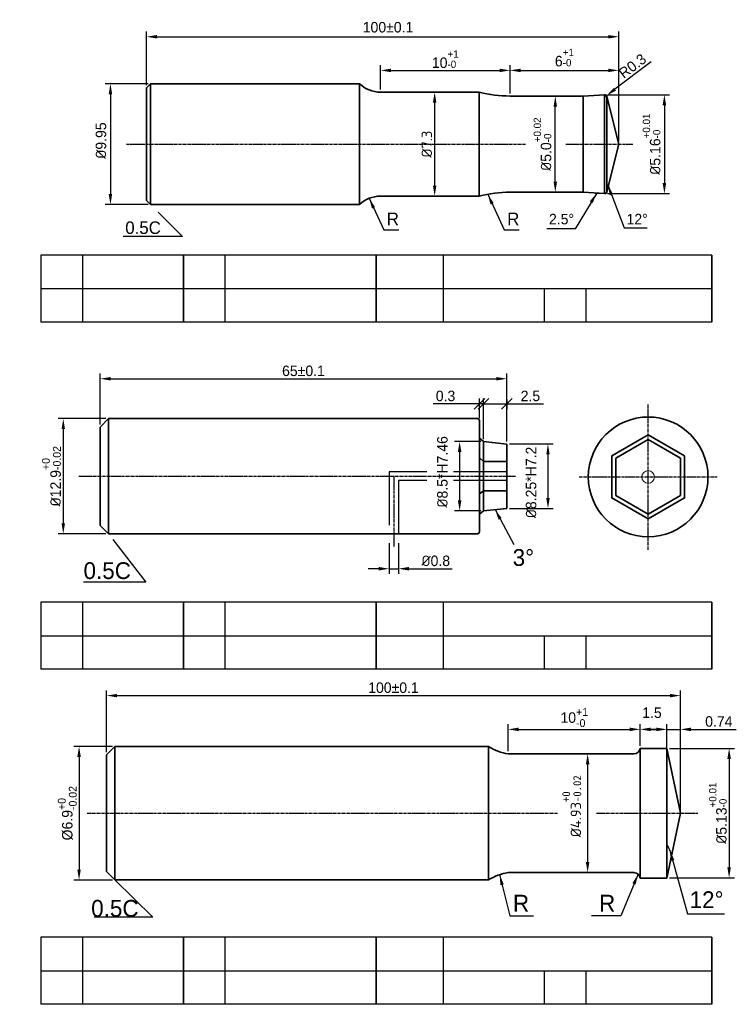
# Model space of a CAD drawing. Header units: millimetres. Extents: x 803 to 2752, y -982 to 289.
# Tile 5 of 22: x 1025 to 1196, y -611 to -376. Entities that reach past the tile are written whole.
import ezdxf

# ---------------------------------------------------------------- set-up
doc = ezdxf.new("R2010")
doc.units = ezdxf.units.MM
doc.linetypes.add('CENTER2', pattern=[1.125, 0.75, -0.125, 0.125, -0.125])
doc.linetypes.add('DASHED2', pattern=[9.525, 6.35, -3.175])
for name, color, linetype, lineweight in [('Layer1', 7, 'Continuous', 35), ('Layer3', 5, 'Continuous', 13), ('中心线', 1, 'CENTER2', 25), ('标注线', 3, 'Continuous', 30), ('粗实线', 7, 'Continuous', 35), ('虚线', 202, 'DASHED2', 30)]:
    doc.layers.add(name, color=color, linetype=linetype, lineweight=lineweight)
doc.dimstyles.new('ISO-25', dxfattribs={"dimtxt": 2.5, "dimasz": 2.5, "dimexe": 1.25, "dimexo": 0.625, "dimtad": 1, "dimdsep": 46, "dimtxsty": 'Standard', "dimcen": 2.5, "dimadec": 0, "dimazin": 0, "dimtfac": 1, "dimtmove": 0, "dimatfit": 3, "dimfxl": 1, "dimarcsym": 0})
doc.dimstyles.new('ISO-25$0', dxfattribs={"dimtxt": 2.5, "dimasz": 2.5, "dimexe": 1.25, "dimexo": 0.625, "dimgap": 1, "dimtad": 1, "dimtoh": 1, "dimtxsty": 'Standard', "dimcen": 2.5, "dimadec": 0, "dimazin": 0, "dimtfac": 1, "dimtofl": 0, "dimtmove": 0, "dimatfit": 3, "dimfxl": 1, "dimarcsym": 0})
doc.dimstyles.new('yang', dxfattribs={"dimtxt": 2.5, "dimasz": 2.5, "dimexe": 1.25, "dimexo": 0.625, "dimtad": 1, "dimdsep": 46, "dimtxsty": 'Standard', "dimcen": 13, "dimadec": 0, "dimazin": 0, "dimtfac": 1, "dimtmove": 0, "dimatfit": 3, "dimfxl": 1.2, "dimarcsym": 0})

# ---------------------------------------------------------------- blocks, each defined once
blk = doc.blocks.new('*D241')
at = {"layer": 'Defpoints', "color": 0, "transparency": 16777216}
for p in [(1167.83, -387.96), (1141.92, -394.07), (1167.83, -405.54)]:
    blk.add_point(p, dxfattribs=at)
at = {"layer": '标注线', "color": 0, "lineweight": -2, "transparency": 16777216}
for p, q in [((1141.92, -393.45), (1141.92, -386.71)), ((1167.83, -404.91), (1167.83, -386.71)), ((1144.42, -387.96), (1165.33, -387.96))]:
    blk.add_line(p, q, dxfattribs=at)
at = {"layer": '标注线', "color": 0, "transparency": 16777216}
for points in [[(1144.42, -387.55), (1144.42, -388.38), (1141.92, -387.96)], [(1165.33, -387.55), (1165.33, -388.38), (1167.83, -387.96)]]:
    blk.add_solid(points, dxfattribs=at)
at = {"layer": '标注线', "color": 0, "transparency": 16777216, "insert": (1154.88, -384.92), "char_height": 2.5, "attachment_point": 5}
blk.add_mtext('6{\\H0.7x;\\S+1^ -0;}', dxfattribs=at)
blk = doc.blocks.new('*D267')
at = {"layer": 'Defpoints', "color": 0, "transparency": 16777216}
for p in [(1056.24, -391.14), (1046.65, -419.94), (1056.24, -419.94)]:
    blk.add_point(p, dxfattribs=at)
at = {"layer": '标注线', "color": 0, "lineweight": -2, "transparency": 16777216}
for p, q in [((1055.61, -391.14), (1045.4, -391.14)), ((1046.65, -393.64), (1046.65, -417.44)), ((1055.61, -419.94), (1045.4, -419.94))]:
    blk.add_line(p, q, dxfattribs=at)
at = {"layer": '标注线', "color": 0, "transparency": 16777216}
for points in [[(1046.23, -393.64), (1047.06, -393.64), (1046.65, -391.14)], [(1046.23, -417.44), (1047.06, -417.44), (1046.65, -419.94)]]:
    blk.add_solid(points, dxfattribs=at)
at = {"layer": '标注线', "color": 0, "transparency": 16777216, "insert": (1044.4, -404.68), "char_height": 2.5, "attachment_point": 5, "rotation": 90}
blk.add_mtext('{\\fISOCPEUR|b0|i0|c0|p34;%%C}9.95', dxfattribs=at)
blk = doc.blocks.new('*D242')
at = {"layer": 'Defpoints', "color": 0, "transparency": 16777216}
for p in [(1167.83, -379.94), (1055.24, -392.14), (1167.83, -405.54)]:
    blk.add_point(p, dxfattribs=at)
at = {"layer": '标注线', "color": 0, "lineweight": -2, "transparency": 16777216}
for p, q in [((1055.24, -391.51), (1055.24, -378.69)), ((1057.74, -379.94), (1165.33, -379.94)), ((1167.83, -404.91), (1167.83, -378.69))]:
    blk.add_line(p, q, dxfattribs=at)
at = {"layer": '标注线', "color": 0, "transparency": 16777216}
for points in [[(1057.74, -379.53), (1057.74, -380.36), (1055.24, -379.94)], [(1165.33, -379.53), (1165.33, -380.36), (1167.83, -379.94)]]:
    blk.add_solid(points, dxfattribs=at)
at = {"layer": '标注线', "color": 0, "transparency": 16777216, "insert": (1112.83, -377.69), "char_height": 2.5, "attachment_point": 5}
blk.add_mtext('100%%P0.1', dxfattribs=at)
blk = doc.blocks.new('*D268')
at = {"layer": 'Defpoints', "color": 0, "transparency": 16777216}
for p in [(1164.54, -393.76), (1164.54, -417.32), (1178.72, -417.32)]:
    blk.add_point(p, dxfattribs=at)
at = {"layer": '标注线', "color": 0, "lineweight": -2, "transparency": 16777216}
for p, q in [((1165.16, -393.76), (1179.97, -393.76)), ((1178.72, -396.26), (1178.72, -414.82)), ((1165.16, -417.32), (1179.97, -417.32))]:
    blk.add_line(p, q, dxfattribs=at)
at = {"layer": '标注线', "color": 0, "transparency": 16777216}
for points in [[(1178.3, -396.26), (1179.14, -396.26), (1178.72, -393.76)], [(1178.3, -414.82), (1179.14, -414.82), (1178.72, -417.32)]]:
    blk.add_solid(points, dxfattribs=at)
at = {"layer": '标注线', "color": 0, "transparency": 16777216, "insert": (1175.68, -405.54), "char_height": 2.5, "attachment_point": 5, "rotation": 90}
blk.add_mtext('{\\fISOCPEUR|b0|i0|c0|p34;%%C}5.16{\\H0.7x;\\S+0.01^ -0;}', dxfattribs=at)
blk = doc.blocks.new('*D243')
at = {"layer": 'Defpoints', "color": 0, "transparency": 16777216}
for p in [(1152.01, -394.07), (1152.71, -394.07), (1151.52, -417.01)]:
    blk.add_point(p, dxfattribs=at)
at = {"layer": '标注线', "color": 0, "lineweight": -2, "transparency": 16777216}
for p, q in [((1152.64, -394.07), (1153.96, -394.07)), ((1152.71, -414.51), (1152.71, -396.57)), ((1152.14, -417.01), (1153.96, -417.01))]:
    blk.add_line(p, q, dxfattribs=at)
at = {"layer": '标注线', "color": 0, "transparency": 16777216}
for points in [[(1152.3, -396.57), (1153.13, -396.57), (1152.71, -394.07)], [(1152.3, -414.51), (1153.13, -414.51), (1152.71, -417.01)]]:
    blk.add_solid(points, dxfattribs=at)
at = {"layer": '标注线', "color": 0, "transparency": 16777216, "insert": (1149.67, -405.54), "char_height": 2.5, "attachment_point": 5, "rotation": 90}
blk.add_mtext('{\\fISOCPEUR|b0|i0|c0|p34;%%C}5.0{\\H0.7x;\\S+0.02^ -0;}', dxfattribs=at)
blk = doc.blocks.new('*D269')
at = {"layer": 'Defpoints', "color": 0, "transparency": 16777216}
for p in [(1164.94, -393.96), (1164.54, -394.26)]:
    blk.add_point(p, dxfattribs=at)
at = {"layer": '标注线', "color": 0, "lineweight": -2, "transparency": 16777216}
for p, q in [((1175.56, -385.9), (1166.93, -392.45)), ((1164.54, -394.26), (1164.94, -393.96))]:
    blk.add_line(p, q, dxfattribs=at)
at = {"layer": '标注线', "color": 0, "transparency": 16777216}
blk.add_solid([(1166.68, -392.11), (1167.18, -392.78), (1164.94, -393.96)], dxfattribs=at)
at = {"layer": '标注线', "color": 0, "transparency": 16777216, "insert": (1171.11, -386.92), "char_height": 2.5, "attachment_point": 5, "rotation": 37.1665}
blk.add_mtext('R0.3', dxfattribs=at)
blk = doc.blocks.new('*D244')
at = {"layer": 'Defpoints', "color": 0, "ltscale": 2, "transparency": 16777216}
for p in [(1135.58, -476.43), (1129.9, -492.92), (1135.58, -492.92)]:
    blk.add_point(p, dxfattribs=at)
at = {"layer": '标注线', "color": 0, "lineweight": -2, "ltscale": 2, "transparency": 16777216}
for p, q in [((1134.96, -476.43), (1128.65, -476.43)), ((1129.9, -478.93), (1129.9, -490.42)), ((1134.96, -492.92), (1128.65, -492.92))]:
    blk.add_line(p, q, dxfattribs=at)
at = {"layer": '标注线', "color": 0, "ltscale": 2, "transparency": 16777216}
for points in [[(1129.49, -478.93), (1130.32, -478.93), (1129.9, -476.43)], [(1129.49, -490.42), (1130.32, -490.42), (1129.9, -492.92)]]:
    blk.add_solid(points, dxfattribs=at)
at = {"layer": '标注线', "color": 0, "ltscale": 2, "transparency": 16777216, "insert": (1125.8, -483.64), "char_height": 2.5, "attachment_point": 5, "rotation": 90}
blk.add_mtext('{\\fISOCPEUR|b0|i0|c0|p34;%%C}8.5*H7.46', dxfattribs=at)
blk = doc.blocks.new('*D245')
at = {"layer": 'Defpoints', "color": 0, "transparency": 16777216}
for p in [(1141.15, -461.45), (1044.19, -472.95), (1141.15, -477)]:
    blk.add_point(p, dxfattribs=at)
at = {"layer": '标注线', "color": 0, "lineweight": -2, "transparency": 16777216}
for p, q in [((1044.19, -472.33), (1044.19, -460.2)), ((1046.69, -461.45), (1138.65, -461.45)), ((1141.15, -476.38), (1141.15, -460.2))]:
    blk.add_line(p, q, dxfattribs=at)
at = {"layer": '标注线', "color": 0, "transparency": 16777216}
for points in [[(1046.69, -461.03), (1046.69, -461.87), (1044.19, -461.45)], [(1138.65, -461.03), (1138.65, -461.87), (1141.15, -461.45)]]:
    blk.add_solid(points, dxfattribs=at)
at = {"layer": '标注线', "color": 0, "transparency": 16777216, "insert": (1092.67, -459.58), "char_height": 2.5, "attachment_point": 5}
blk.add_mtext('65%%P0.1', dxfattribs=at)
blk = doc.blocks.new('*D246')
at = {"layer": 'Defpoints', "color": 0, "transparency": 16777216}
for p in [(1046.19, -470.95), (1035.4, -498.4), (1046.19, -498.4)]:
    blk.add_point(p, dxfattribs=at)
at = {"layer": '标注线', "color": 0, "lineweight": -2, "transparency": 16777216}
for p, q in [((1045.56, -470.95), (1034.15, -470.95)), ((1035.4, -473.45), (1035.4, -495.9)), ((1045.56, -498.4), (1034.15, -498.4))]:
    blk.add_line(p, q, dxfattribs=at)
at = {"layer": '标注线', "color": 0, "transparency": 16777216}
for points in [[(1034.99, -473.45), (1035.82, -473.45), (1035.4, -470.95)], [(1034.99, -495.9), (1035.82, -495.9), (1035.4, -498.4)]]:
    blk.add_solid(points, dxfattribs=at)
at = {"layer": '标注线', "color": 0, "transparency": 16777216, "insert": (1032.59, -484.68), "char_height": 2.5, "attachment_point": 5, "rotation": 90}
blk.add_mtext('{\\fISOCPEUR|b0|i0|c0|p34;%%C}12.9{\\H0.75x;\\S+0^ -0.02;}', dxfattribs=at)
blk = doc.blocks.new('*D247')
at = {"layer": 'Defpoints', "color": 0, "ltscale": 2, "transparency": 16777216}
for p in [(1141.15, -477), (1141.15, -492.35), (1150.96, -492.35)]:
    blk.add_point(p, dxfattribs=at)
at = {"layer": '标注线', "color": 0, "lineweight": -2, "ltscale": 2, "transparency": 16777216}
for p, q in [((1141.78, -477), (1152.21, -477)), ((1150.96, -479.5), (1150.96, -489.85)), ((1141.78, -492.35), (1152.21, -492.35))]:
    blk.add_line(p, q, dxfattribs=at)
at = {"layer": '标注线', "color": 0, "ltscale": 2, "transparency": 16777216}
for points in [[(1150.55, -479.5), (1151.38, -479.5), (1150.96, -477)], [(1150.55, -489.85), (1151.38, -489.85), (1150.96, -492.35)]]:
    blk.add_solid(points, dxfattribs=at)
at = {"layer": '标注线', "color": 0, "ltscale": 2, "transparency": 16777216, "insert": (1146.95, -486.16), "char_height": 2.5, "attachment_point": 5, "rotation": 90}
blk.add_mtext('{\\fISOCPEUR|b0|i0|c0|p34;%%C}8.25*H7.2', dxfattribs=at)
blk = doc.blocks.new('_Oblique')
at = {"color": 0, "linetype": 'ByBlock', "lineweight": -2}
blk.add_line((-0.5, -0.5), (0.5, 0.5), dxfattribs=at)
blk = doc.blocks.new('*D248')
at = {"layer": 'Defpoints', "color": 0, "ltscale": 2, "transparency": 16777216}
for p in [(1141.15, -465.77), (1141.15, -467.43), (1135.58, -476.43)]:
    blk.add_point(p, dxfattribs=at)
at = {"layer": '标注线', "color": 0, "lineweight": -2, "ltscale": 2, "transparency": 16777216}
for p, q in [((1135.58, -475.81), (1135.58, -466.18)), ((1141.15, -466.39), (1141.15, -468.68)), ((1135.58, -467.43), (1141.15, -467.43)), ((1141.15, -467.43), (1149.9, -467.43))]:
    blk.add_line(p, q, dxfattribs=at)
at = {"layer": '标注线', "color": 0, "lineweight": -2, "ltscale": 2, "transparency": 16777216, "xscale": 2.5, "yscale": 2.5, "zscale": 2.5, "rotation": 180}
blk.add_blockref('_Oblique', (1135.58, -467.43), dxfattribs=at)
at = {"layer": '标注线', "color": 0, "lineweight": -2, "ltscale": 2, "transparency": 16777216, "xscale": 2.5, "yscale": 2.5, "zscale": 2.5}
blk.add_blockref('_Oblique', (1141.15, -467.43), dxfattribs=at)
at = {"layer": '标注线', "color": 0, "ltscale": 2, "transparency": 16777216, "insert": (1146.78, -465.56), "char_height": 2.5, "attachment_point": 5}
blk.add_mtext('2.5', dxfattribs=at)
blk = doc.blocks.new('*D283')
at = {"layer": 'Defpoints', "color": 0, "transparency": 16777216}
for p in [(1122.82, -393.15), (1123.95, -393.15), (1122.82, -417.92)]:
    blk.add_point(p, dxfattribs=at)
at = {"layer": '标注线', "color": 0, "lineweight": -2, "transparency": 16777216}
for p, q in [((1123.44, -393.15), (1125.2, -393.15)), ((1123.95, -415.42), (1123.95, -395.65)), ((1123.44, -417.92), (1125.2, -417.92))]:
    blk.add_line(p, q, dxfattribs=at)
at = {"layer": '标注线', "color": 0, "transparency": 16777216}
for points in [[(1123.53, -395.65), (1124.36, -395.65), (1123.95, -393.15)], [(1123.53, -415.42), (1124.36, -415.42), (1123.95, -417.92)]]:
    blk.add_solid(points, dxfattribs=at)
at = {"layer": '标注线', "color": 0, "transparency": 16777216, "insert": (1122.07, -405.54), "char_height": 2.5, "attachment_point": 5, "rotation": 90}
blk.add_mtext('{\\fISOCPEUR|b0|i0|c0|p34;%%C7.3}', dxfattribs=at)
blk = doc.blocks.new('*D284')
at = {"layer": 'Defpoints', "color": 0, "transparency": 16777216}
for p in [(1141.92, -387.96), (1111.05, -393.15), (1141.92, -394.07)]:
    blk.add_point(p, dxfattribs=at)
at = {"layer": '标注线', "color": 0, "lineweight": -2, "transparency": 16777216}
for p, q in [((1111.05, -392.53), (1111.05, -386.71)), ((1141.92, -393.45), (1141.92, -386.71)), ((1113.55, -387.96), (1139.42, -387.96))]:
    blk.add_line(p, q, dxfattribs=at)
at = {"layer": '标注线', "color": 0, "transparency": 16777216}
for points in [[(1113.55, -387.55), (1113.55, -388.38), (1111.05, -387.96)], [(1139.42, -387.55), (1139.42, -388.38), (1141.92, -387.96)]]:
    blk.add_solid(points, dxfattribs=at)
at = {"layer": '标注线', "color": 0, "transparency": 16777216, "insert": (1126.48, -385.3), "char_height": 2.5, "attachment_point": 5}
blk.add_mtext('10{\\H0.7x;\\S+1^ -0;}', dxfattribs=at)
blk = doc.blocks.new('*D285')
at = {"layer": 'Defpoints', "color": 0, "transparency": 16777216}
for p in [(1113.12, -500), (1115.3, -500), (1115.3, -506.73)]:
    blk.add_point(p, dxfattribs=at)
at = {"layer": '标注线', "color": 0, "lineweight": -2, "transparency": 16777216}
for p, q in [((1113.12, -500.63), (1113.12, -507.98)), ((1115.3, -500.63), (1115.3, -507.98)), ((1110.62, -506.73), (1108.12, -506.73)), ((1113.12, -506.73), (1115.3, -506.73)), ((1117.8, -506.73), (1128.14, -506.73))]:
    blk.add_line(p, q, dxfattribs=at)
at = {"layer": '标注线', "color": 0, "transparency": 16777216}
for points in [[(1110.62, -506.31), (1110.62, -507.15), (1113.12, -506.73)], [(1117.8, -506.31), (1117.8, -507.15), (1115.3, -506.73)]]:
    blk.add_solid(points, dxfattribs=at)
at = {"layer": '标注线', "color": 0, "transparency": 16777216, "insert": (1124.22, -504.86), "char_height": 2.5, "attachment_point": 5}
blk.add_mtext('{\\fISOCPEUR|b0|i0|c0|p34;%%C}0.8', dxfattribs=at)
blk = doc.blocks.new('*D286')
at = {"layer": 'Defpoints', "color": 0, "ltscale": 2, "transparency": 16777216}
for p in [(1135.58, -467.43), (1134.64, -471.45), (1135.58, -476.43)]:
    blk.add_point(p, dxfattribs=at)
at = {"layer": '标注线', "color": 0, "lineweight": -2, "ltscale": 2, "transparency": 16777216}
for p, q in [((1134.64, -470.83), (1134.64, -466.18)), ((1135.58, -475.81), (1135.58, -466.18)), ((1134.64, -467.43), (1123.62, -467.43)), ((1135.58, -467.43), (1134.64, -467.43)), ((1135.58, -467.43), (1138.08, -467.43))]:
    blk.add_line(p, q, dxfattribs=at)
at = {"layer": '标注线', "color": 0, "lineweight": -2, "ltscale": 2, "transparency": 16777216, "xscale": 2.5, "yscale": 2.5, "zscale": 2.5}
blk.add_blockref('_Oblique', (1134.64, -467.43), dxfattribs=at)
at = {"layer": '标注线', "color": 0, "lineweight": -2, "ltscale": 2, "transparency": 16777216, "xscale": 2.5, "yscale": 2.5, "zscale": 2.5, "rotation": 180}
blk.add_blockref('_Oblique', (1135.58, -467.43), dxfattribs=at)
at = {"layer": '标注线', "color": 0, "ltscale": 2, "transparency": 16777216, "insert": (1126.54, -465.56), "char_height": 2.5, "attachment_point": 5}
blk.add_mtext('0.3', dxfattribs=at)
blk = doc.blocks.new('*D287')
at = {"layer": 'Defpoints', "color": 0, "transparency": 16777216}
for p in [(1182.54, -536.97), (1045.73, -551.07), (1182.54, -564.99)]:
    blk.add_point(p, dxfattribs=at)
at = {"layer": '标注线', "color": 0, "lineweight": -2, "transparency": 16777216}
for p, q in [((1045.73, -550.44), (1045.73, -535.72)), ((1048.23, -536.97), (1180.04, -536.97)), ((1182.54, -564.36), (1182.54, -535.72))]:
    blk.add_line(p, q, dxfattribs=at)
at = {"layer": '标注线', "color": 0, "transparency": 16777216}
for points in [[(1048.23, -536.55), (1048.23, -537.38), (1045.73, -536.97)], [(1180.04, -536.55), (1180.04, -537.38), (1182.54, -536.97)]]:
    blk.add_solid(points, dxfattribs=at)
at = {"layer": '标注线', "color": 0, "transparency": 16777216, "insert": (1114.13, -535.09), "char_height": 2.5, "attachment_point": 5}
blk.add_mtext('100%%P0.1', dxfattribs=at)
blk = doc.blocks.new('*D288')
at = {"layer": 'Defpoints', "color": 0, "transparency": 16777216}
for p in [(1047.73, -549.07), (1039.17, -580.91), (1047.73, -580.91)]:
    blk.add_point(p, dxfattribs=at)
at = {"layer": '标注线', "color": 0, "lineweight": -2, "transparency": 16777216}
for p, q in [((1047.1, -549.07), (1037.92, -549.07)), ((1039.17, -551.57), (1039.17, -578.41)), ((1047.1, -580.91), (1037.92, -580.91))]:
    blk.add_line(p, q, dxfattribs=at)
at = {"layer": '标注线', "color": 0, "transparency": 16777216}
for points in [[(1038.75, -551.57), (1039.58, -551.57), (1039.17, -549.07)], [(1038.75, -578.41), (1039.58, -578.41), (1039.17, -580.91)]]:
    blk.add_solid(points, dxfattribs=at)
at = {"layer": '标注线', "color": 0, "transparency": 16777216, "insert": (1036.35, -564.99), "char_height": 2.5, "attachment_point": 5, "rotation": 90}
blk.add_mtext('\\A1;%%C6.9{\\H0.75x;\\S+0^ -0.02;}', dxfattribs=at)
blk = doc.blocks.new('*D289')
at = {"layer": 'Defpoints', "color": 0, "transparency": 16777216}
for p in [(1172.96, -545.01), (1141.49, -550.84), (1172.96, -549.54)]:
    blk.add_point(p, dxfattribs=at)
at = {"layer": '标注线', "color": 0, "lineweight": -2, "transparency": 16777216}
for p, q in [((1141.49, -550.21), (1141.49, -543.76)), ((1172.96, -548.92), (1172.96, -543.76)), ((1143.99, -545.01), (1170.46, -545.01))]:
    blk.add_line(p, q, dxfattribs=at)
at = {"layer": '标注线', "color": 0, "transparency": 16777216}
for points in [[(1143.99, -544.59), (1143.99, -545.43), (1141.49, -545.01)], [(1170.46, -544.59), (1170.46, -545.43), (1172.96, -545.01)]]:
    blk.add_solid(points, dxfattribs=at)
at = {"layer": '标注线', "color": 0, "transparency": 16777216, "insert": (1157.23, -542.2), "char_height": 2.5, "attachment_point": 5}
blk.add_mtext('\\A1;10{\\H0.75x;\\S+1^ -0;}', dxfattribs=at)
blk = doc.blocks.new('*D250')
at = {"layer": 'Defpoints', "color": 0, "transparency": 16777216}
for p in [(1162.3, -550.84), (1158.53, -579.14), (1160.42, -579.14)]:
    blk.add_point(p, dxfattribs=at)
at = {"layer": '标注线', "color": 0, "lineweight": -2, "transparency": 16777216}
for p, q in [((1161.67, -550.84), (1159.17, -550.84)), ((1160.42, -553.34), (1160.42, -576.64)), ((1159.16, -579.14), (1161.67, -579.14))]:
    blk.add_line(p, q, dxfattribs=at)
at = {"layer": '标注线', "color": 0, "transparency": 16777216}
for points in [[(1160, -553.34), (1160.84, -553.34), (1160.42, -550.84)], [(1160, -576.64), (1160.84, -576.64), (1160.42, -579.14)]]:
    blk.add_solid(points, dxfattribs=at)
at = {"layer": '标注线', "color": 0, "transparency": 16777216, "insert": (1156.61, -563.33), "char_height": 2.5, "attachment_point": 5, "rotation": 90}
blk.add_mtext('{\\fISOCPEUR|b0|i0|c0|p34;%%C4.93\\fSimSun|b0|i0|c134|p2;\\H0.75x;\\S+0^ -0.02;}', dxfattribs=at)
blk = doc.blocks.new('*D251')
at = {"layer": 'Defpoints', "color": 0, "transparency": 16777216}
for p in [(1182.54, -545.01), (1179.33, -552.03), (1182.54, -564.99)]:
    blk.add_point(p, dxfattribs=at)
at = {"layer": '标注线', "color": 0, "lineweight": -2, "transparency": 16777216}
for p, q in [((1179.33, -551.41), (1179.33, -543.76)), ((1182.54, -564.36), (1182.54, -543.76)), ((1176.83, -545.01), (1174.33, -545.01)), ((1179.33, -545.01), (1182.54, -545.01)), ((1185.04, -545.01), (1195.87, -545.01))]:
    blk.add_line(p, q, dxfattribs=at)
at = {"layer": '标注线', "color": 0, "transparency": 16777216}
for points in [[(1176.83, -544.59), (1176.83, -545.43), (1179.33, -545.01)], [(1185.04, -544.59), (1185.04, -545.43), (1182.54, -545.01)]]:
    blk.add_solid(points, dxfattribs=at)
at = {"layer": '标注线', "color": 0, "transparency": 16777216, "insert": (1191.7, -543.14), "char_height": 2.5, "attachment_point": 5}
blk.add_mtext('0.74', dxfattribs=at)
blk = doc.blocks.new('*D290')
at = {"layer": 'Defpoints', "color": 0, "transparency": 16777216}
for p in [(1179.33, -549.54), (1179.33, -580.43), (1194.15, -580.43)]:
    blk.add_point(p, dxfattribs=at)
at = {"layer": '标注线', "color": 0, "lineweight": -2, "transparency": 16777216}
for p, q in [((1179.96, -549.54), (1195.4, -549.54)), ((1194.15, -552.04), (1194.15, -577.93)), ((1179.96, -580.43), (1195.4, -580.43))]:
    blk.add_line(p, q, dxfattribs=at)
at = {"layer": '标注线', "color": 0, "transparency": 16777216}
for points in [[(1193.73, -552.04), (1194.57, -552.04), (1194.15, -549.54)], [(1193.73, -577.93), (1194.57, -577.93), (1194.15, -580.43)]]:
    blk.add_solid(points, dxfattribs=at)
at = {"layer": '标注线', "color": 0, "transparency": 16777216, "insert": (1191.48, -564.99), "char_height": 2.5, "attachment_point": 5, "rotation": 90}
blk.add_mtext('{\\fISOCPEUR|b0|i0|c0|p34;%%C}5.13{\\H0.7x;\\S+0.01^ -0;}', dxfattribs=at)
blk = doc.blocks.new('*D291')
at = {"layer": 'Defpoints', "color": 0, "transparency": 16777216}
for p in [(1179.33, -545.01), (1172.96, -549.54), (1179.33, -549.54)]:
    blk.add_point(p, dxfattribs=at)
at = {"layer": '标注线', "color": 0, "lineweight": -2, "transparency": 16777216}
for p, q in [((1172.96, -548.92), (1172.96, -543.76)), ((1179.33, -548.92), (1179.33, -543.76)), ((1175.46, -545.01), (1176.83, -545.01))]:
    blk.add_line(p, q, dxfattribs=at)
at = {"layer": '标注线', "color": 0, "transparency": 16777216}
for points in [[(1175.46, -544.59), (1175.46, -545.43), (1172.96, -545.01)], [(1176.83, -544.59), (1176.83, -545.43), (1179.33, -545.01)]]:
    blk.add_solid(points, dxfattribs=at)
at = {"layer": '标注线', "color": 0, "transparency": 16777216, "insert": (1175.76, -541.06), "char_height": 2.5, "attachment_point": 5}
blk.add_mtext('1.5', dxfattribs=at)

msp = doc.modelspace()

# ---------------------------------------------------------------- linework, layer by layer
for p, q in [((1190.0367, -431.9665), (1030.0367, -431.9665)), ((1030.0367, -431.9665), (1030.0367, -447.9665)), ((1040.0367, -447.9665), (1040.0367, -431.9665)), ((1064.0367, -431.9665), (1064.0367, -447.9665)), ((1064.0367, -447.9665), (1064.0367, -431.9665)), ((1074.0367, -447.9665), (1074.0367, -431.9665)), ((1110.0367, -431.9665), (1110.0367, -447.9665)), ((1110.0367, -447.9665), (1110.0367, -431.9665)), ((1126.0367, -447.9665), (1126.0367, -431.9665)), ((1190.0367, -447.9665), (1190.0367, -431.9665)), ((1190.0367, -431.9665), (1190.0367, -447.9665)), ((1030.0367, -439.9665), (1190.0367, -439.9665)), ((1150.0367, -439.9665), (1150.0367, -447.9665)), ((1160.0367, -447.9665), (1160.0367, -439.9665)), ((1190.0367, -447.9665), (1030.0367, -447.9665)), ((1190.0367, -514.6836), (1030.0367, -514.6836)), ((1030.0367, -514.6836), (1030.0367, -530.6836)), ((1040.0367, -530.6836), (1040.0367, -514.6836)), ((1064.0367, -514.6836), (1064.0367, -530.6836)), ((1064.0367, -530.6836), (1064.0367, -514.6836)), ((1074.0367, -530.6836), (1074.0367, -514.6836)), ((1110.0367, -530.6836), (1110.0367, -514.6836)), ((1110.0367, -514.6836), (1110.0367, -530.6836)), ((1126.0367, -530.6836), (1126.0367, -514.6836)), ((1190.0367, -530.6836), (1190.0367, -514.6836)), ((1190.0367, -514.6836), (1190.0367, -530.6836)), ((1030.0367, -522.6836), (1190.0367, -522.6836)), ((1150.0367, -522.6836), (1150.0367, -530.6836)), ((1160.0367, -530.6836), (1160.0367, -522.6836)), ((1190.0367, -530.6836), (1030.0367, -530.6836)), ((1190.0367, -594.5356), (1030.0367, -594.5356)), ((1030.0367, -594.5356), (1030.0367, -610.5356)), ((1040.0367, -610.5356), (1040.0367, -594.5356)), ((1064.0367, -594.5356), (1064.0367, -610.5356)), ((1064.0367, -610.5356), (1064.0367, -594.5356)), ((1074.0367, -610.5356), (1074.0367, -594.5356)), ((1110.0367, -610.5356), (1110.0367, -594.5356)), ((1110.0367, -594.5356), (1110.0367, -610.5356)), ((1126.0367, -610.5356), (1126.0367, -594.5356)), ((1190.0367, -610.5356), (1190.0367, -594.5356)), ((1190.0367, -594.5356), (1190.0367, -610.5356)), ((1030.0367, -602.5356), (1190.0367, -602.5356)), ((1150.0367, -602.5356), (1150.0367, -610.5356)), ((1160.0367, -610.5356), (1160.0367, -602.5356)), ((1190.0367, -610.5356), (1030.0367, -610.5356))]:
    msp.add_line(p, q)
at = {"layer": 'Layer1'}
for p, q in [((1046.1894, -470.9517), (1044.1894, -472.9517)), ((1046.1894, -470.9517), (1134.1366, -470.9517)), ((1046.1894, -470.9517), (1046.1894, -498.4049)), ((1134.6366, -471.4517), (1134.6366, -484.6783)), ((1044.1894, -484.6783), (1044.1894, -472.9517)), ((1135.5828, -476.4339), (1134.6366, -475.5918)), ((1135.5828, -476.4339), (1135.5828, -492.9227)), ((1135.5828, -476.4339), (1141.1536, -477.0048)), ((1141.1536, -477.0048), (1141.1536, -492.3517)), ((1135.5828, -481.165), (1134.6366, -480.3206)), ((1135.5828, -481.165), (1141.1536, -481.165)), ((1044.1894, -484.6783), (1044.1894, -496.4049)), ((1134.6366, -497.9049), (1134.6366, -484.6783)), ((1135.5828, -488.1916), (1134.6366, -488.8531)), ((1135.5828, -488.1916), (1141.1536, -488.1916)), ((1135.5828, -492.9227), (1141.1536, -492.3517)), ((1135.5828, -492.9227), (1134.6366, -493.7621)), ((1046.1894, -498.4049), (1044.1894, -496.4049)), ((1046.1894, -498.4049), (1120.2816, -498.4049)), ((1120.2816, -498.4049), (1134.1366, -498.4049)), ((1047.7256, -549.0673), (1045.7256, -551.0673)), ((1047.7256, -549.0673), (1136.7704, -549.0673)), ((1047.7256, -549.0673), (1047.7256, -564.987)), ((1136.7704, -549.0673), (1136.7704, -564.987)), ((1045.7256, -564.987), (1045.7256, -551.0673)), ((1141.4944, -550.8363), (1171.4628, -550.8363)), ((1172.9628, -549.5401), (1172.9628, -564.987)), ((1172.9628, -549.5401), (1179.3345, -549.5401)), ((1179.3345, -549.5401), (1182.5351, -564.987)), ((1179.3345, -549.5401), (1179.3345, -564.987)), ((1045.7256, -564.987), (1045.7256, -578.9068)), ((1047.7256, -580.9068), (1047.7256, -564.987)), ((1136.7704, -580.9068), (1136.7704, -564.987)), ((1172.9628, -580.434), (1172.9628, -564.987)), ((1179.3345, -580.434), (1182.5351, -564.987)), ((1179.3345, -580.434), (1179.3345, -564.987)), ((1047.7256, -580.9068), (1045.7256, -578.9068)), ((1141.4944, -579.1378), (1171.4628, -579.1378)), ((1047.7256, -580.9068), (1136.7704, -580.9068)), ((1172.9628, -580.434), (1179.3345, -580.434))]:
    msp.add_line(p, q, dxfattribs=at)
for points in [[(1174.8493, -474.8083), (1166.1671, -479.821), (1166.1671, -489.8463), (1174.8493, -494.859), (1183.5315, -489.8463), (1183.5315, -479.821)], [(1174.8493, -475.963), (1167.1671, -480.3983), (1167.1671, -489.269), (1174.8493, -493.7043), (1182.5315, -489.269), (1182.5315, -480.3983)]]:
    msp.add_lwpolyline(points, close=True, dxfattribs=at)
msp.add_circle((1174.8493, -484.8337), 14.2671, dxfattribs=at)
for centre, radius, start, end in [((1134.1366, -471.4517), 0.5, 0, 90), ((1134.1366, -497.9049), 0.5, 270, 0), ((1143.3341, -538.7316), 12.2437, 237.582407, 261.357981), ((1171.3982, -549.2455), 1.592, 272.324116, 349.337779), ((1143.3341, -591.2425), 12.2437, 98.642019, 122.417593), ((1171.3982, -580.7285), 1.592, 10.662221, 87.675884)]:
    msp.add_arc(centre, radius, start, end, dxfattribs=at)
at = {"layer": 'Layer3'}
msp.add_circle((1174.8493, -484.8337), 1.5096, dxfattribs=at)
at = {"layer": '中心线', "linetype": 'CENTER2'}
for p, q in [((1050.476, -405.5385), (1145.6378, -405.5385)), ((1155.2328, -405.5385), (1171.2188, -405.5385)), ((1174.8493, -502.2386), (1174.8493, -467.4287)), ((1039.1218, -484.6783), (1143.2243, -484.6783)), ((1114.213, -484.6783), (1114.213, -501.5888)), ((1158.3721, -484.8337), (1191.3265, -484.8337)), ((1041.1338, -564.987), (1153.2667, -564.987)), ((1162.5526, -564.987), (1186.699, -564.987))]:
    msp.add_line(p, q, dxfattribs=at)
at = {"layer": '标注线'}
for p, q in [((1164.4604, -417.3152), (1162.2439, -417.3152)), ((1058.0111, -421.7129), (1063.8363, -427.5381)), ((1063.8363, -427.5381), (1049.692, -427.5381)), ((1047.2518, -499.7843), (1055.0587, -509.9207)), ((1055.0587, -509.9207), (1040.1975, -509.9207)), ((1047.7256, -580.9068), (1056.7216, -589.7874)), ((1056.7216, -589.7874), (1042.7421, -589.7874))]:
    msp.add_line(p, q, dxfattribs=at)
for centre, radius, start, end in [((1162.797, -417.7566), 0.5561, 99.888336, 127.453911), ((1173.3117, -576.2418), 7.1279, 7.082325, 32.331974)]:
    msp.add_arc(centre, radius, start, end, dxfattribs=at)
at = {"layer": '粗实线'}
for p, q in [((1056.2385, -391.1368), (1055.2385, -392.1368)), ((1056.2385, -391.1368), (1106.0212, -391.1368)), ((1056.2385, -391.1368), (1056.2385, -405.5385)), ((1106.0212, -419.9403), (1106.0212, -391.1368)), ((1055.2385, -405.5385), (1055.2385, -392.1368)), ((1134.5872, -393.1522), (1111.046, -393.1522)), ((1134.5872, -393.1522), (1134.5872, -417.9249)), ((1159.3405, -394.07), (1141.9228, -394.07)), ((1164.4719, -393.7621), (1159.3405, -394.07)), ((1159.3405, -394.07), (1159.3405, -417.0071)), ((1164.4719, -417.315), (1164.4719, -393.7621)), ((1164.4719, -393.7621), (1164.4719, -393.7621)), ((1164.4719, -393.7621), (1164.4719, -417.315)), ((1165.0274, -394.1481), (1167.835, -405.5385)), ((1165.0274, -416.929), (1165.0274, -394.1481)), ((1055.2385, -405.5385), (1055.2385, -418.9403)), ((1056.2385, -419.9403), (1056.2385, -405.5385)), ((1165.0274, -416.929), (1167.835, -405.5385)), ((1159.3405, -417.0071), (1141.9228, -417.0071)), ((1164.4719, -417.315), (1159.3405, -417.0071)), ((1164.4719, -417.315), (1164.4719, -417.315)), ((1056.2385, -419.9403), (1055.2385, -418.9403)), ((1056.2385, -419.9403), (1106.0212, -419.9403)), ((1134.5872, -417.9249), (1111.046, -417.9249))]:
    msp.add_line(p, q, dxfattribs=at)
for centre, radius, start, end in [((1111.046, -385.8807), 7.2715, 226.288704, 270), ((1141.8217, -365.1041), 28.9661, 255.536989, 270.200102), ((1164.5395, -394.2575), 0.5, 12.635802, 97.771638), ((1164.8002, -415.5617), 0.5212, 344.994775, 64.159015), ((1141.8217, -445.973), 28.9661, 89.799898, 104.463011), ((1164.5395, -416.8196), 0.5, 262.228362, 347.364198), ((1111.046, -425.1964), 7.2715, 90, 133.711296)]:
    msp.add_arc(centre, radius, start, end, dxfattribs=at)
at = {"layer": '虚线', "ltscale": 2}
for p, q in [((1141.1536, -483.6445), (1113.1237, -483.6445)), ((1113.1237, -483.6445), (1113.1237, -500.0039)), ((1141.1536, -485.7121), (1115.3022, -485.7121)), ((1115.3022, -485.7121), (1115.3022, -500.0039))]:
    msp.add_line(p, q, dxfattribs=at)

# ---------------------------------------------------------------- texts
at = {"layer": '标注线'}
for s, height, p in [('R', 3, (1112.5287, -424.8566)), ('R', 3, (1141.2388, -424.8566)), ('0.5C', 3, (1050.1902, -426.9474)), ('0.5C', 4, (1040.2347, -509.1831)), ('12%%D', 4, (1184.736, -587.6023)), ('0.5C', 4, (1042.0605, -589.6662)), ('R ', 4, (1142.6131, -588.4332)), ('R', 4, (1163.1373, -588.4332))]:
    msp.add_text(s, height=height, dxfattribs=at).set_placement(p)
at = {"layer": '标注线', "ltscale": 2}
msp.add_text('3%%D', height=4, dxfattribs=at).set_placement((1142.5437, -506.0523))
at = {"layer": '标注线', "char_height": 2.5, "attachment_point": 1}
for s, insert, width in [('2.5%%D', (1151.2025, -422.1491), 5.792608), ('12%%D', (1169.7057, -422.1491), 10.484591)]:
    msp.add_mtext(s, dxfattribs=dict(at, insert=insert, width=width))

# ---------------------------------------------------------------- dimensions: what is measured, and where the dimension line sits
at = {"layer": '标注线'}
for base, p1, text, picture, middle in [((1167.835, -379.9429), (1055.2385, -392.1368), '100%%P0.1', '*D242', (1112.8303, -379.9429)), ((1167.835, -387.9632), (1141.9228, -394.07), '6{\\H0.7x;\\S+1^ -0;}', '*D241', (1154.8789, -387.9632))]:
    dim = msp.add_linear_dim(base=base, p1=p1, p2=(1167.835, -405.5385), text=text, dimstyle='ISO-25$0', dxfattribs=at)
    dim.commit()
    dim.dimension.update_dxf_attribs({"geometry": picture, "text_midpoint": middle, "dimtype": 160})
for base, p1, p2, text, picture, middle in [((1141.9228, -387.9632), (1111.046, -393.1522), (1141.9228, -394.07), '10{\\H0.7x;\\S+1^ -0;}', '*D284', (1126.4844, -385.2965)), ((1115.3022, -506.7312), (1113.1237, -500.0039), (1115.3022, -500.0039), '{\\fISOCPEUR|b0|i0|c0|p34;%%C}0.8', '*D285', (1124.2189, -504.8562))]:
    dim = msp.add_linear_dim(base=base, p1=p1, p2=p2, text=text, dimstyle='yang', override={"dimcen": 9}, dxfattribs=at)
    dim.commit()
    dim.dimension.update_dxf_attribs({"geometry": picture, "text_midpoint": middle})
dim = msp.add_radius_dim(center=(1164.5395, -394.2575), mpoint=(1164.938, -393.9554), text='R0.3', dimstyle='ISO-25', override={"dimcen": 15}, dxfattribs=at)
dim.commit()
dim.dimension.update_dxf_attribs({"geometry": '*D269', "text_midpoint": (1171.11, -386.9234)})
dim = msp.add_linear_dim(base=(1046.6483, -419.9403), p1=(1056.2385, -391.1368), p2=(1056.2385, -419.9403), angle=90, text='{\\fISOCPEUR|b0|i0|c0|p34;%%C}9.95', dimstyle='ISO-25$0', dxfattribs=at)
dim.commit()
dim.dimension.update_dxf_attribs({"geometry": '*D267', "text_midpoint": (1046.6483, -404.6758), "dimtype": 160})
for base, p1, p2, text, dimstyle, override, picture, middle in [((1123.9466, -393.1522), (1122.8166, -417.9249), (1122.8166, -393.1522), '{\\fISOCPEUR|b0|i0|c0|p34;%%C7.3}', 'yang', {"dimcen": 9}, '*D283', (1122.0716, -405.5385)), ((1178.7208, -417.3196), (1164.5395, -393.7575), (1164.5395, -417.3196), '{\\fISOCPEUR|b0|i0|c0|p34;%%C}5.16{\\H0.7x;\\S+0.01^ -0;}', 'ISO-25$0', {"dimcen": 15}, '*D268', (1175.6791, -405.5385))]:
    dim = msp.add_linear_dim(base=base, p1=p1, p2=p2, angle=90, text=text, dimstyle=dimstyle, override=override, dxfattribs=at)
    dim.commit()
    dim.dimension.update_dxf_attribs({"geometry": picture, "text_midpoint": middle})
for base, p1, p2, text, dimstyle, override, picture, middle in [((1152.7146, -394.07), (1151.519, -417.0071), (1152.0111, -394.07), '{\\fISOCPEUR|b0|i0|c0|p34;%%C}5.0{\\H0.7x;\\S+0.02^ -0;}', 'ISO-25$0', {"dimcen": 15}, '*D243', (1152.7146, -405.5385)), ((1160.4194, -579.1378), (1162.2979, -550.8363), (1158.5305, -579.1378), '{\\fISOCPEUR|b0|i0|c0|p34;%%C4.93\\fSimSun|b0|i0|c134|p2;\\H0.75x;\\S+0^ -0.02;}', 'ISO-25', {"dimtmove": 2}, '*D250', (1156.6075, -563.3318))]:
    dim = msp.add_linear_dim(base=base, p1=p1, p2=p2, angle=90, text=text, dimstyle=dimstyle, override=override, dxfattribs=at)
    dim.commit()
    dim.dimension.update_dxf_attribs({"geometry": picture, "text_midpoint": middle, "dimtype": 160})
for base, p1, p2, text, picture, middle in [((1141.1536, -461.4501), (1044.1894, -472.9517), (1141.1536, -477.0048), '65%%P0.1', '*D245', (1092.6715, -459.5751)), ((1182.5351, -536.9665), (1045.7256, -551.0673), (1182.5351, -564.987), '100%%P0.1', '*D287', (1114.1303, -535.0915)), ((1172.9628, -545.01), (1141.4944, -550.8363), (1172.9628, -549.5401), '\\A1;10{\\H0.75x;\\S+1^ -0;}', '*D289', (1157.2286, -542.1975)), ((1182.5351, -545.01), (1179.3345, -552.0334), (1182.5351, -564.987), '0.74', '*D251', (1191.7018, -543.135))]:
    dim = msp.add_linear_dim(base=base, p1=p1, p2=p2, text=text, dimstyle='ISO-25', dxfattribs=at)
    dim.commit()
    dim.dimension.update_dxf_attribs({"geometry": picture, "text_midpoint": middle})
at = {"layer": '标注线', "ltscale": 2}
dim = msp.add_linear_dim(base=(1135.5828, -467.4329), p1=(1134.6366, -471.4517), p2=(1135.5828, -476.4339), text='0.3', dimstyle='ISO-25$0', override={"dimgap": 0.625, "dimtoh": 0, "dimdsep": 46, "dimblk1": 'Oblique', "dimblk2": 'Oblique', "dimsah": 1, "dimtofl": 1}, dxfattribs=at)
dim.commit()
dim.dimension.update_dxf_attribs({"geometry": '*D286', "text_midpoint": (1126.5394, -467.4329), "dimtype": 160})
dim = msp.add_linear_dim(base=(1141.1536, -467.4329), p1=(1135.5828, -476.4339), p2=(1141.1536, -465.7688), text='2.5', dimstyle='ISO-25', override={"dimblk1": 'Oblique', "dimblk2": 'Oblique', "dimsah": 1}, dxfattribs=at)
dim.commit()
dim.dimension.update_dxf_attribs({"geometry": '*D248', "text_midpoint": (1146.7786, -465.5579)})
at = {"layer": '标注线'}
for base, p1, p2, text, picture, middle in [((1035.4033, -498.4049), (1046.1894, -470.9517), (1046.1894, -498.4049), '{\\fISOCPEUR|b0|i0|c0|p34;%%C}12.9{\\H0.75x;\\S+0^ -0.02;}', '*D246', (1032.5908, -484.6783)), ((1039.1672, -580.9068), (1047.7256, -549.0673), (1047.7256, -580.9068), '\\A1;%%C6.9{\\H0.75x;\\S+0^ -0.02;}', '*D288', (1036.3547, -564.987)), ((1194.1489, -580.434), (1179.3345, -549.5401), (1179.3345, -580.434), '{\\fISOCPEUR|b0|i0|c0|p34;%%C}5.13{\\H0.7x;\\S+0.01^ -0;}', '*D290', (1191.4822, -564.987))]:
    dim = msp.add_linear_dim(base=base, p1=p1, p2=p2, angle=90, text=text, dimstyle='ISO-25', dxfattribs=at)
    dim.commit()
    dim.dimension.update_dxf_attribs({"geometry": picture, "text_midpoint": middle})
at = {"layer": '标注线', "ltscale": 2}
for base, p1, p2, text, picture, middle in [((1129.9043, -492.9227), (1135.5828, -476.4339), (1135.5828, -492.9227), '{\\fISOCPEUR|b0|i0|c0|p34;%%C}8.5*H7.46', '*D244', (1127.678, -483.6445)), ((1150.9632, -492.3517), (1141.1536, -477.0048), (1141.1536, -492.3517), '{\\fISOCPEUR|b0|i0|c0|p34;%%C}8.25*H7.2', '*D247', (1148.825, -486.1648))]:
    dim = msp.add_linear_dim(base=base, p1=p1, p2=p2, angle=90, text=text, dimstyle='ISO-25', override={"dimtmove": 1}, dxfattribs=at)
    dim.commit()
    dim.dimension.update_dxf_attribs({"geometry": picture, "text_midpoint": middle, "dimtype": 160})
at = {"layer": '标注线'}
dim = msp.add_linear_dim(base=(1179.3345, -545.01), p1=(1172.9628, -549.5401), p2=(1179.3345, -549.5401), text='1.5', dimstyle='ISO-25', override={"dimtmove": 1}, dxfattribs=at)
dim.commit()
dim.dimension.update_dxf_attribs({"geometry": '*D291', "text_midpoint": (1175.7617, -542.9357), "dimtype": 160})

# ---------------------------------------------------------------- leaders
for points, override in [([(1165.215, -415.2461), (1169.0949, -425.4936), (1174.5943, -425.4936)], {"dimgap": 0.8, "dimtad": 0, "dimcen": 15}), ([(1136.604, -417.4807), (1140.5153, -425.9766), (1144.1345, -425.9766)], {"dimgap": 0.625, "dimtad": 0}), ([(1162.5738, -417.2473), (1157.4098, -425.7197), (1150.6577, -425.7197)], {"dimgap": 0.8, "dimtad": 0, "dimcen": 15}), ([(1108.339, -418.4475), (1111.8052, -425.9766), (1115.4244, -425.9766)], {"dimgap": 0.625, "dimtad": 0}), ([(1180.0221, -573.8382), (1184.2575, -588.941), (1193.041, -588.941)], {"dimgap": 0.625, "dimtad": 0}), ([(1172.4392, -579.5239), (1168.3288, -589.4221), (1161.3022, -589.4221)], {"dimgap": 0.625, "dimtad": 0}), ([(1139.4351, -579.6128), (1141.8456, -589.4221), (1147.4991, -589.4221)], {"dimgap": 0.625, "dimtad": 0})]:
    msp.add_leader(points, dimstyle='ISO-25', override=override, dxfattribs=at)
at = {"layer": '标注线', "ltscale": 2}
msp.add_leader([(1138.3682, -492.6372), (1142.8353, -500.9707)], dimstyle='ISO-25', override={"dimgap": 0.625, "dimtad": 0}, dxfattribs=at)

doc.saveas('drawing.dxf')
